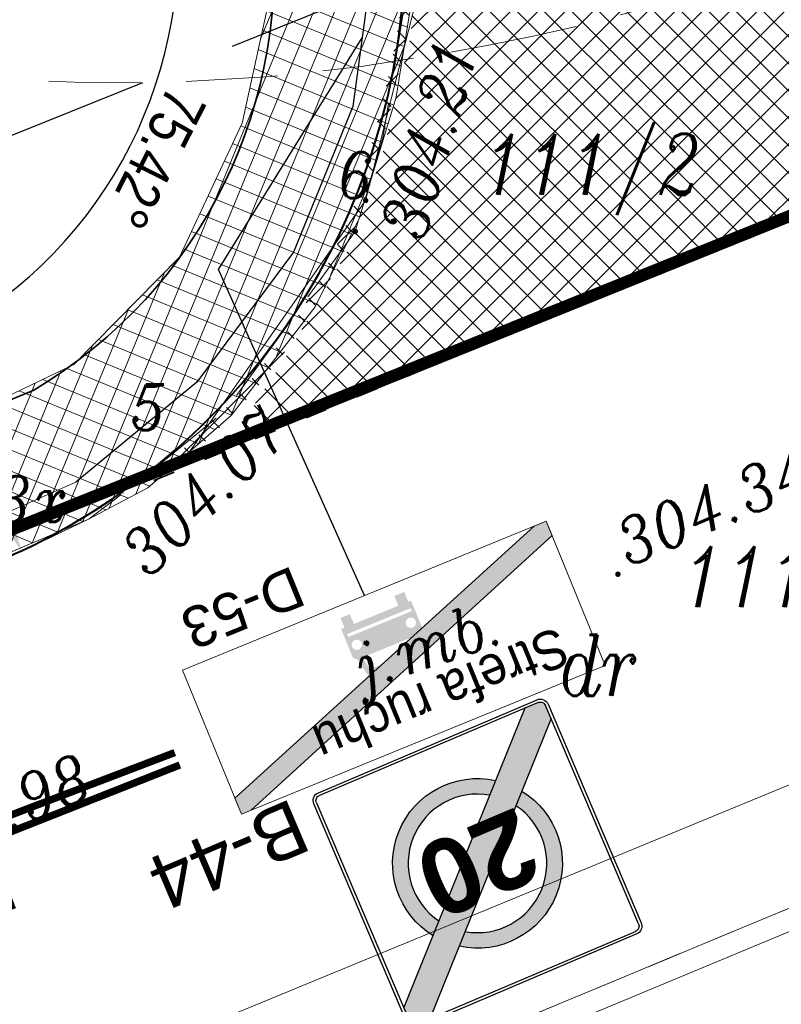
# Model space of a CAD drawing. Extents: x 779 to 3668, y -1329 to 9570.
# Tile 20 of 106: x 2268 to 2281, y -743 to -727. Entities that reach past the tile are written whole.
import ezdxf

# ---------------------------------------------------------------- set-up
doc = ezdxf.new("R2010")
doc.units = 0
for name, pattern in [('0.5_0.5', [1, 0.5, -0.5]), ('1.5_0.5', [2, 1.5, -0.5]), ('ACAD_ISO03W100', [30, 12, -18]), ('CENTER2', [1.125, 0.75, -0.125, 0.125, -0.125]), ('CIĄGłA', [0]), ('DASH', [0.75, 0.5, -0.25]), ('HIDDEN2', [4.762499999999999, 3.175, -1.5875])]:
    doc.linetypes.add(name, pattern=pattern)
for name, color, linetype, lineweight in [('203-punkt graniczny', 7, 'Continuous', 0), ('203-punkt graniczny-Atr103', 7, 'Continuous', 0), ('210-oznaczenie konturu użytku gruntowego', 7, 'Continuous', 0), ('211-numer działki ewidencyjnej', 7, 'Continuous', 0), ('218-kontur użytku gruntowego', 7, 'Continuous', 0), ('219-działka ewidencyjna', 7, 'Continuous', 0), ('_a_obiekty', 250, 'Continuous', 30), ('AGP1_granica_opracow', 7, 'Continuous', 15), ('AGP1_KRAWEZNIKI', 7, 'Continuous', 40), ('brama (linia)', 7, 'Continuous', 0), ('jezdnia (powierzchnia)', 7, 'Continuous', 0), ('jezdnia (powierzchnia)-Atr17', 7, 'Continuous', 0), ('odwodnienie liniowe (linia)-SK', 7, 'Continuous', 0), ('ogrodzenie trwałe (linia)', 7, 'Continuous', 0), ('punkt wysokościowy sztuczny', 7, 'Continuous', 0), ('punkt wysokościowy sztuczny-Atr2', 7, 'Continuous', 0), ('RTPW02', 7, 'Continuous', 0), ('zz-krawObn', 1, 'ACAD_ISO03W100', 35), ('zz-legenda', 7, 'Continuous', 13), ('zz-obrzeża', 44, 'Continuous', 35), ('zz-wymiry', 7, 'Continuous', 18), ('zz-wypełnienie-chodniki', 142, 'Continuous', 5), ('zz-wypełnienie-drogi', 52, 'Continuous', 5)]:
    doc.layers.add(name, color=color, linetype=linetype, lineweight=lineweight)
doc.layers.add('Y-ZNAKI', color=7, linetype='Continuous')
doc.styles.add('ARIAL', font='ARIALN.TTF')
doc.styles.get("Standard").update_dxf_attribs({"font": 'arial.ttf'})
doc.styles.add('Style-ITALIC_1250', font='ITALIC_1250.shx')
doc.styles.add('Style-SWISSNRW_1250_pl', font='SWISSNRW_1250_pl.shx')
doc.linetypes.add('902-500', pattern='A,3.75,[24,dgnlstyle-geo-mz.shx,S=0.002785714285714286,R=0,X=0,Y=0],3.75', length=7.5)
doc.dimstyles.new('z1do1', dxfattribs={"dimtxt": 0.7, "dimasz": 0.4, "dimexe": 0.5, "dimexo": 0.5, "dimgap": 0.1, "dimtad": 1, "dimrnd": 0.05, "dimzin": 0, "dimdsep": 46, "dimtxsty": 'ARIAL', "dimcen": 0.09, "dimazin": 0, "dimtfac": 1, "dimtofl": 0, "dimtmove": 0, "dimatfit": 3, "dimfxl": 1, "dimtolj": 1, "dimtzin": 0, "dimarcsym": 0})

# ---------------------------------------------------------------- blocks, each defined once
blk = doc.blocks.new('203')
at = {"linetype": 'Continuous', "lineweight": -2, "ltscale": 10}
h = blk.add_hatch(color=0, dxfattribs=at)
edge = h.paths.add_edge_path()
edge.add_arc((0, 0), 0.45, 0, 360)
blk = doc.blocks.new('PW02')
at = {"linetype": 'Continuous', "lineweight": 13, "ltscale": 10}
h = blk.add_hatch(color=0, dxfattribs=at)
edge = h.paths.add_edge_path()
edge.add_arc((0, 0), 0.45, 0, 360)
blk = doc.blocks.new('RTPW02')
at = {"layer": 'RTPW02', "linetype": 'Continuous', "lineweight": 13}
h = blk.add_hatch(color=7, dxfattribs=at)
edge = h.paths.add_edge_path()
edge.add_arc((0, 0), 0.045, 0, 360)
blk = doc.blocks.new('PZT MDCP podkład')
at = {"layer": '218-kontur użytku gruntowego', "color": 8, "linetype": '0.5_0.5', "lineweight": 13, "flags": 128}
for points in [[(2133.026406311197, 21.65646074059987), (2148.506406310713, 27.90646074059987)], [(2148.506406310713, 27.90646074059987), (2133.026406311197, 21.65646074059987)], [(2129.636406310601, 20.29646074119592), (2133.026406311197, 21.65646074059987)], [(2133.026406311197, 21.65646074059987), (2129.636406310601, 20.29646074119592)]]:
    blk.add_lwpolyline(points, dxfattribs=at)
at = {"layer": '219-działka ewidencyjna', "color": 8, "linetype": 'Continuous', "lineweight": 13, "flags": 128}
for points in [[(2136.016406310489, 25.92646074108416), (2136.956406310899, 29.64646074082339)], [(2133.026406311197, 21.65646074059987), (2148.506406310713, 27.90646074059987)], [(2133.026406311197, 21.65646074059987), (2136.016406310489, 25.92646074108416)], [(2129.636406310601, 20.29646074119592), (2133.026406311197, 21.65646074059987)], [(2148.85640631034, 18.77646074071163), (2127.576406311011, 9.996460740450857)]]:
    blk.add_lwpolyline(points, dxfattribs=at)
at = {"layer": 'brama (linia)', "color": 8, "linetype": 'Continuous', "lineweight": 13, "flags": 128}
blk.add_lwpolyline([(2126.23640631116, 19.08646074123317), (2131.266406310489, 21.3064607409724)], dxfattribs=at)
at = {"layer": 'jezdnia (powierzchnia)', "color": 8, "linetype": '1.5_0.5', "lineweight": 13, "flags": 128}
blk.add_lwpolyline([(2222.326157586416, 18.11695764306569), (2221.202736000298, 22.08333797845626), (2205.386406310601, 20.09646074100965), (2204.446406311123, 20.59646074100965), (2203.096406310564, 26.22646074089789), (2196.866406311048, 25.28646074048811), (2195.626406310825, 20.02646074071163), (2193.79640631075, 18.82646074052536), (2188.866406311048, 17.98646074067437), (2181.466406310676, 17.5564607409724), (2178.60640631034, 17.87646074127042), (2176.756406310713, 18.4564607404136), (2173.726406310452, 19.86646074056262), (2171.816406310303, 21.16646074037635), (2167.276406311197, 24.5564607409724), (2161.216406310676, 26.82646074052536), (2157.676406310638, 27.8064607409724), (2155.096406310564, 28.10646074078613), (2148.54640631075, 27.61646074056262), (2147.48640631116, 27.65646074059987), (2146.556406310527, 27.97646074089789), (2145.85640631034, 28.60646074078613), (2144.73640631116, 30.36646074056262), (2142.996406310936, 34.69646074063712), (2142.366406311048, 36.39646074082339), (2134.766406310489, 38.98646074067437), (2135.116406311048, 38.06646074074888), (2135.536406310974, 36.91646074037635), (2136.706406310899, 31.2064607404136), (2136.73640631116, 29.67646074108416), (2136.306406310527, 26.97646074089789), (2135.846406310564, 25.41646074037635), (2133.726406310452, 22.48646074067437), (2132.306406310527, 21.32646074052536), (2131.48640631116, 20.7064607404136), (2127.04640631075, 18.56646074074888), (2125.056406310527, 17.66646074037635), (2127.506406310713, 10.91646074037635), (2129.216406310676, 11.49646074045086), (2130.676406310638, 11.48646074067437), (2132.096406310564, 11.14646074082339), (2133.716406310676, 10.47646074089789), (2146.306406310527, 15.7064607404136), (2146.29640631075, 16.14646074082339), (2146.506406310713, 16.78646074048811), (2146.996406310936, 17.56646074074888), (2147.256406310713, 17.8064607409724), (2147.826406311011, 18.18646074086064), (2148.396406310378, 18.40646074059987), (2149.006406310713, 18.51646074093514), (2149.656406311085, 18.53646074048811), (2150.306406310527, 18.40646074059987), (2150.866406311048, 18.18646074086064), (2152.256406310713, 17.27646074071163), (2152.966406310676, 16.61646074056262), (2160.196406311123, 19.5564607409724), (2160.416406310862, 20.02646074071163), (2161.966406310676, 20.22646074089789), (2164.176406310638, 19.73646074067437), (2166.85640631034, 18.8064607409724), (2176.416406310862, 14.62646074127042), (2183.04640631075, 13.98646074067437), (2201.016406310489, 15.82646074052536), (2205.616406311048, 16.27646074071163), (2221.196406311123, 17.98646074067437), (2222.326157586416, 18.11695764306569)], close=True, dxfattribs=at)
blk.add_lwpolyline([(2160.07383851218, -6.921200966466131), (2160.07383851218, -6.921200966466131), (2158.406406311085, -1.96353925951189), (2159.196406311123, -1.703539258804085), (2159.73640631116, -1.533539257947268), (2154.006406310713, 12.41646074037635), (2148.626406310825, 10.56646074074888), (2148.186406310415, 10.6364607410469), (2147.866406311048, 11.01646074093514), (2147.636406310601, 11.96646074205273), (2147.506406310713, 11.96646074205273), (2146.376406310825, 15.35646074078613), (2146.306406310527, 15.7064607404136), (2133.716406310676, 10.47646074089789), (2135.476406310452, 8.976460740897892), (2136.286406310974, 7.946460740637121), (2136.10640631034, 7.926460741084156), (2142.895680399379, -11.6152901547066), (2142.895680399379, -11.6152901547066)], dxfattribs=at)
at = {"layer": 'odwodnienie liniowe (linia)-SK', "color": 8, "linetype": 'Continuous', "lineweight": 13}
blk.add_line((2146.376406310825, 15.35646074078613), (2134.006406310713, 10.2064607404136), dxfattribs=at)
at = {"layer": 'ogrodzenie trwałe (linia)', "color": 8, "linetype": '902-500', "lineweight": 30, "flags": 128}
blk.add_lwpolyline([(2134.936406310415, 37.2064607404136), (2135.876406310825, 32.65646074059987), (2136.156406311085, 30.0564607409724), (2135.806406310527, 27.46646074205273), (2134.836406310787, 25.07646074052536), (2133.246406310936, 22.94646074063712), (2131.266406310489, 21.3064607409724)], dxfattribs=at)
at = {"layer": '203-punkt graniczny', "color": 8, "linetype": 'Continuous', "lineweight": 13, "xscale": 0.1, "yscale": 0.1, "zscale": 0.1}
for p in [(2136.016406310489, 25.92646074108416), (2133.026406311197, 21.65646074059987)]:
    blk.add_blockref('203', p, dxfattribs=at)
at = {"layer": 'punkt wysokościowy sztuczny', "color": 8, "linetype": 'Continuous', "lineweight": 13, "xscale": 0.1, "yscale": 0.1, "zscale": 0.1}
for p in [(2135.846406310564, 25.41646074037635), (2132.306406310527, 21.32646074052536)]:
    blk.add_blockref('PW02', p, dxfattribs=at)
at = {"layer": 'RTPW02', "color": 8, "linetype": 'Continuous', "lineweight": 13}
blk.add_blockref('RTPW02', (2140.15240631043, 19.795460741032), dxfattribs=at)
at = {"layer": '203-punkt graniczny-Atr103', "color": 8, "lineweight": 13, "char_height": 0.75, "attachment_point": 7, "line_spacing_factor": 0.6}
for s, insert in [('\\FITALIC_1250;\\H1x;\\W0.9;6', (2135.560698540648, 25.96553978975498)), ('\\FITALIC_1250;\\H1x;\\W0.9;5', (2132.160561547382, 22.15797519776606)), ('\\FITALIC_1250;\\H1x;\\W0.9;P3x', (2129.277536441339, 20.65312224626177))]:
    blk.add_mtext(s, dxfattribs=dict(at, insert=insert))
at = {"layer": '210-oznaczenie konturu użytku gruntowego', "color": 8, "linetype": 'Continuous', "lineweight": 13, "insert": (2139.176406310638, 17.80312740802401), "char_height": 1, "attachment_point": 7, "line_spacing_factor": 0.6}
blk.add_mtext('\\FITALIC_1250;\\H1x;\\W0.79;dr', dxfattribs=at)
at = {"layer": '211-numer działki ewidencyjnej', "color": 8, "linetype": 'Continuous', "lineweight": 13, "char_height": 1, "attachment_point": 1, "line_spacing_factor": 0.6}
for s, insert in [('\\FITALIC_1250;\\H1x;\\W0.79;111/2', (2137.936745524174, 27.01705168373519)), ('\\FITALIC_1250;\\H1x;\\W0.79;111/9', (2141.206406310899, 20.25646074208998))]:
    blk.add_mtext(s, dxfattribs=dict(at, insert=insert))
at = {"layer": 'jezdnia (powierzchnia)-Atr17', "color": 8, "lineweight": 13, "insert": (2136.067212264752, 17.65988010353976), "char_height": 0.75, "attachment_point": 7, "rotation": 18.857999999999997, "line_spacing_factor": 0.6}
blk.add_mtext('\\FITALIC_1250;\\H1x;\\W0.9;j.mb.', dxfattribs=at)
at = {"layer": 'punkt wysokościowy sztuczny-Atr2', "color": 8, "lineweight": 13, "attachment_point": 1, "line_spacing_factor": 0.6}
for s, insert, char_height, rotation in [('\\FITALIC_1250;\\H1x;\\W0.9;304.21', (2136.245652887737, 25.43651414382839), 0.7499999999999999, 74.10000000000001), ('\\FITALIC_1250;\\H1x;\\W0.9;304.07', (2131.930082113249, 20.24150934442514), 0.75, 44.99999999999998)]:
    blk.add_mtext(s, dxfattribs=dict(at, insert=insert, char_height=char_height, rotation=rotation))
at = {"layer": 'RTPW02', "color": 8, "linetype": 'Continuous', "lineweight": 13, "style": 'Style-ITALIC_1250', "width": 0.9}
for s, p in [('304.34', (2140.319037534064, 19.91311219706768)), ('303.98', (2128.509891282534, 14.87716469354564))]:
    blk.add_text(s, height=0.7500000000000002, rotation=23.01488999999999, dxfattribs=at).set_placement(p)
blk = doc.blocks.new('*D1554')
at = {"layer": 'Defpoints', "color": 0, "transparency": 16777216}
for p in [(2263.716395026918, -726.0830924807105), (2268.428117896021, -736.022894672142)]:
    blk.add_point(p, dxfattribs=at)
at = {"layer": 'zz-legenda', "color": 0, "lineweight": -2, "transparency": 16777216}
blk.add_line((2266.993213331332, -732.9958347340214), (2268.256782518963, -735.6614473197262), dxfattribs=at)
at = {"layer": 'zz-legenda', "color": 0, "transparency": 16777216}
blk.add_solid([(2268.317023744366, -735.6328914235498), (2268.19654129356, -735.6900032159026), (2268.428117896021, -736.022894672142)], dxfattribs=at)
at = {"layer": 'zz-legenda', "color": 0, "transparency": 16777216, "insert": (2267.713945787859, -733.4623691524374), "char_height": 0.7, "attachment_point": 5, "rotation": 295.36215967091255, "style": 'ARIAL'}
blk.add_mtext('\\A1;R11', dxfattribs=at)
blk = doc.blocks.new('d53')
at = {"layer": 'Y-ZNAKI', "linetype": 'Continuous', "lineweight": 13, "extrusion": (0, 0, -1)}
h = blk.add_hatch(color=1, dxfattribs=at)
h.dxf.hatch_style = 2
h.paths.add_polyline_path([(4.297073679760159, 0.3394348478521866), (-4.068055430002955, 3.405668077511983), (-4.297624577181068, 3.405639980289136), (-4.297584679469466, 3.025122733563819), (4.007879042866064, 0.000250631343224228), (4.297268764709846, -0.002008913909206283)])
at = {"layer": 'Y-ZNAKI'}
h = blk.add_hatch(color=256, dxfattribs=at)
h.dxf.hatch_style = 1
h.paths.add_polyline_path([(0.7470221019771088, 1.165110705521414), (0.6686140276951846, 1.236983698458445), (0.5780034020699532, 1.685402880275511), (-0.7426303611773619, 1.683487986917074), (-0.8349336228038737, 1.23436796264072), (-0.9031610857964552, 1.154980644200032), (-0.9040736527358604, 0.4858832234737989), (-0.8347140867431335, 0.4858179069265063), (-0.8359837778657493, 0.2555533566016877), (-0.602740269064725, 0.25446061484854), (-0.603782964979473, 0.4833920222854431), (0.4465266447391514, 0.486588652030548), (0.4465900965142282, 0.2540117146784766), (0.6665846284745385, 0.2545235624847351), (0.6660315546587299, 0.4852777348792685), (0.745661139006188, 0.4834308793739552)])
h.paths.add_polyline_path([(-0.7046617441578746, 1.235529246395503), (-0.6543302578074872, 1.535672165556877), (0.4971282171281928, 1.537104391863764), (0.5467894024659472, 1.234530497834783)], flags=16)
h.paths.add_polyline_path([(0.6668528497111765, 0.7029598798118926), (0.6684333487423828, 0.6360896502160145), (-0.8328019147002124, 0.6348070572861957), (-0.833403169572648, 0.7053228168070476)], flags=16)
h.paths.add_polyline_path([(0.6714318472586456, 0.9314448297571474, -1), (0.4450141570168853, 0.9314448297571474, -1)], flags=16)
h.paths.add_polyline_path([(-0.6026573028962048, 0.9323456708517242, -1), (-0.8290749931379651, 0.9323456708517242, -1)], flags=16)
at = {"layer": 'Y-ZNAKI', "color": 1, "linetype": 'Continuous', "lineweight": 13, "flags": 128}
blk.add_lwpolyline([(-4.297073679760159, 0.3394348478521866), (4.068055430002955, 3.405668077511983), (4.297624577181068, 3.405639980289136), (4.297584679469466, 3.025122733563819), (-4.007879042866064, 0.000250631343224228), (-4.297268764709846, -0.002008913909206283)], close=True, dxfattribs=at)
at = {"layer": 'Y-ZNAKI', "linetype": 'Continuous', "lineweight": 13}
blk.add_3dface([(4.297267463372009, -0.000268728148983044), (-4.297267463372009, 0.000268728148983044), (-4.295321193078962, 3.406691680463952), (4.297624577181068, 3.405639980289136)], dxfattribs=at)
at = {"layer": 'Y-ZNAKI', "linetype": 'Continuous', "lineweight": 13, "style": 'Style-SWISSNRW_1250_pl', "width": 0.9}
blk.add_text('Strefa ruchu ', height=0.8574516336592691, rotation=0.06898730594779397, dxfattribs=at).set_placement((-3.662596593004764, 2.21700826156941))
blk = doc.blocks.new('A$C33F30E23')
at = {"layer": 'Y-ZNAKI'}
h = blk.add_hatch(color=251, dxfattribs=at)
h.dxf.hatch_style = 1
h.paths.add_polyline_path([(1.417826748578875, 3.616935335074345, 0.0001687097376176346), (1.417146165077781, 3.617891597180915, -0.0001687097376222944), (1.417826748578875, 3.616935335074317), (2.548076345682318, 4.746665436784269), (2.547860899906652, 5.044038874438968, 0.4134207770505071), (2.435116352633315, 5.156761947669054), (2.141590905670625, 5.156946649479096), (-2.548050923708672, 0.4757300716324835), (-2.547860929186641, 0.1737846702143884, 0.4134765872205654), (-2.435116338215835, 0.06104008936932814), (-2.139889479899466, 0.06085433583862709)])
h = blk.add_hatch(color=251, dxfattribs=at)
h.dxf.hatch_style = 1
h.paths.add_polyline_path([(-1.41855407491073, 1.603197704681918), (-1.189134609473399, 1.832205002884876, -0.8125660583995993), (0.7792976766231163, 3.797100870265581), (1.008717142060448, 4.026108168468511, 0.8447354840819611)])
h = blk.add_hatch(color=251, dxfattribs=at)
h.dxf.hatch_style = 1
h.paths.add_polyline_path([(-0.7790024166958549, 1.421115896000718), (-1.008222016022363, 1.192001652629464, 0.8455707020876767), (1.417826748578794, 3.616935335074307), (1.188607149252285, 3.387821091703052, -0.8135639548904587)])
at = {"layer": 'Y-ZNAKI', "color": 251, "linetype": 'Continuous', "lineweight": -3, "extrusion": (-1.210346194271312e-25, -2.421565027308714e-25, -1)}
for p, q in [((-2.554177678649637, 0.4696143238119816), (2.143872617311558, 5.159224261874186)), ((2.547758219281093, 4.746347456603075), (-2.143406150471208, 0.05733928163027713))]:
    blk.add_line(p, q, dxfattribs=at)
at = {"layer": 'Y-ZNAKI', "linetype": 'Continuous', "lineweight": -3, "extrusion": (-1.210346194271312e-25, -2.421565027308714e-25, -1)}
for p, q in [((-2.434974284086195, 5.217802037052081), (2.434974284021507, 5.217802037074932)), ((2.434974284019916, 5.156762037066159), (-2.434959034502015, 5.159826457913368)), ((-2.608901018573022, 0.1739267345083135), (-2.608901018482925, 5.043875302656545)), ((-2.550925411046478, 5.043957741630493), (-2.547861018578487, 0.1739267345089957)), ((2.551389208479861, 0.1740188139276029), (2.547861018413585, 5.043875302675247)), ((2.608901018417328, 5.04387530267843), (2.608901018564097, 0.1739267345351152)), ((-2.434974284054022, 0.06103999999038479), (2.435454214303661, 0.05797557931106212)), ((2.434974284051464, 1.850253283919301e-11), (-2.434974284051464, -1.850253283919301e-11))]:
    blk.add_line(p, q, dxfattribs=at)
at = {"layer": 'Y-ZNAKI', "linetype": 'Continuous', "lineweight": -3, "extrusion": (-1.207028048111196e-25, 2.839822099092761e-26, -1)}
for centre, radius, start, end in [((2.434974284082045, 5.043875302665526), 0.1739267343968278, 359.9999999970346, 89.99999999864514), ((2.434974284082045, 5.043875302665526), 0.1159511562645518, 0.04073616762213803, 90.00753538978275), ((-2.434974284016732, 5.043875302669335), 0.1739267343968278, 90.00000000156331, 179.9999999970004), ((-2.434974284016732, 5.043875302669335), 0.1128867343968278, 90.00000000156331, 179.9999999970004), ((2.434974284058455, 0.173926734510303), 0.173926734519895, 269.9999999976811, 359.9999999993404), ((2.434974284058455, 0.173926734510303), 0.112886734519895, 269.9999999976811, 359.9999999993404), ((-2.434974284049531, 0.1739267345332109), 0.173926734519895, 179.999999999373, 269.9999999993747), ((-2.435438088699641, 0.1739267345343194), 0.1159511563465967, 179.9545001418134, 269.9920317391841)]:
    blk.add_arc(centre, radius, start, end, dxfattribs=at)
at = {"layer": 'Y-ZNAKI', "color": 251, "linetype": 'Continuous', "lineweight": -3, "extrusion": (-1.207028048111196e-25, 2.839822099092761e-26, -1)}
for start, end in [(324.5544201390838, 125.3445534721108), (144.5407414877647, 305.3747109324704)]:
    blk.add_arc((-0.0004638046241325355, 2.608901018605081), 1.73926734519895, start, end, dxfattribs=at)
at = {"layer": 'Y-ZNAKI', "color": 251}
for start, end in [(56.73413537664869, 213.243829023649), (236.7371362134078, 33.22136186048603)]:
    blk.add_arc((0.0004638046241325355, 2.608901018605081), 1.420704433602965, start, end, dxfattribs=at)
at = {"layer": 'Y-ZNAKI', "insert": (0.0004638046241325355, 2.608901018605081), "char_height": 1.54, "width": 8.018145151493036, "attachment_point": 5}
blk.add_mtext('{\\fArial Unicode MS|b1|i0|c238|p34;20}', dxfattribs=at)
blk = doc.blocks.new('*D1575')
at = {"layer": 'Defpoints', "color": 0, "transparency": 16777216}
for p in [(2274.522240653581, -724.0254967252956), (2263.716395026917, -726.083092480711), (2269.336624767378, -730.7157647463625), (2268.428117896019, -736.0228946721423)]:
    blk.add_point(p, dxfattribs=at)
at = {"layer": 'zz-wymiry', "color": 0, "lineweight": -2, "transparency": 16777216}
for p, q in [((2274.031065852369, -724.1190238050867), (2270.380113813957, -724.8142200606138)), ((2268.213948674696, -735.5710854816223), (2266.622007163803, -732.2127420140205))]:
    blk.add_line(p, q, dxfattribs=at)
blk.add_arc((2263.716395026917, -726.0830924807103), 7.283449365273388, 298.5091840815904, 7.633893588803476, dxfattribs=at)
at = {"layer": 'zz-wymiry', "color": 0, "transparency": 16777216}
for points in [[(2270.869484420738, -725.1262064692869), (2271.001099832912, -725.1048719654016), (2270.871288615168, -724.7206929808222)], [(2267.222981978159, -732.5427896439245), (2267.162583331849, -732.4239208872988), (2266.836176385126, -732.66455120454)]]:
    blk.add_solid(points, dxfattribs=at)
at = {"layer": 'zz-wymiry', "color": 0, "transparency": 16777216, "insert": (2270.617925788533, -729.5887506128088), "char_height": 0.7, "attachment_point": 5, "rotation": 243.07153883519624, "style": 'ARIAL'}
blk.add_mtext('\\A1;75.42°', dxfattribs=at)

msp = doc.modelspace()

# ---------------------------------------------------------------- hatches: boundary and pattern name
at = {"layer": 'zz-wypełnienie-chodniki'}
h = msp.add_hatch(dxfattribs=at)
h.set_pattern_fill('ANSI37', color=256, scale=0.1, style=0)
h.set_pattern_definition([(45, (72.09601380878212, -387.0552870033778), (-0.2245064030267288, 0.2245064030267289), []), (135, (72.09601380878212, -387.0552870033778), (-0.2245064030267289, -0.2245064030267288), [])])
edge = h.paths.add_edge_path()
edge.add_arc((2285.894166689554, -725.9263916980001), 2.632842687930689, 240.83171109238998, 270.2906532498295, ccw=False)
edge.add_arc((2286.40372488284, -725.3676798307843), 3.37347240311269, 200.4116660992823, 237.8982900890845, ccw=False)
edge.add_arc((2440.640122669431, -674.7408462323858), 165.7037624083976, 197.7806309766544, 198.2175828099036, ccw=False)
edge.add_arc((2286.658179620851, -724.1136160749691), 4.000000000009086, 112.30075385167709, 197.8898825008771, ccw=False)
edge.add_line((2285.140306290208, -720.4127971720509), (2289.001173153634, -719.1048640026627))
edge.add_arc((2283.136789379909, -702.866630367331), 17.26473946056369, 289.8570159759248, 321.7647974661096)
edge.add_arc((2284.721466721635, -704.140377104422), 15.23171446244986, 321.8391110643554, 367.1869803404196)
edge.add_line((2299.83350797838, -702.2347710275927), (2295.184004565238, -678.4402083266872))
edge.add_line((2295.184004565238, -678.4402083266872), (2293.333900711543, -672.378345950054))
edge.add_line((2293.333900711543, -672.378345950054), (2289.746188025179, -662.3480437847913))
edge.add_line((2289.746188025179, -662.3480437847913), (2282.619568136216, -644.272506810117))
edge.add_line((2282.619568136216, -644.272506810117), (2278.67125433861, -634.2582373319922))
edge.add_line((2278.67125433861, -634.2582373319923), (2278.337775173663, -633.4124205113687))
edge.add_arc((2273.685580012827, -635.247590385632), 5.001076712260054, 21.52794352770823, 100.541275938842)
edge.add_line((2272.770663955, -630.3309149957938), (2272.6376260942, -630.3556956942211))
edge.add_line((2272.6376260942, -630.3556956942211), (2250.642922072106, -634.4526055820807))
edge.add_line((2250.642922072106, -634.4526055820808), (2259.908651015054, -684.1968883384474))
edge.add_line((2259.908651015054, -684.1968883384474), (2263.611693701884, -683.5071299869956))
edge.add_arc((2263.74386669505, -684.7029512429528), 1.203103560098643, -19.96193769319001, 96.30724697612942, ccw=False)
edge.add_arc((2264.404955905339, -684.9423604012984), 0.4999999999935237, 317.2270974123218, 339.9615464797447, ccw=False)
edge.add_arc((2269.722396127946, -689.8616948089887), 6.743964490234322, 137.2270973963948, 184.4631622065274)
edge.add_line((2262.998882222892, -690.3864974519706), (2263.357311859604, -692.7023700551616))
edge.add_line((2263.357311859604, -692.7023700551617), (2264.414964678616, -698.4130382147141))
edge.add_line((2264.414964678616, -698.4130382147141), (2265.258140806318, -702.9571059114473))
edge.add_line((2265.258140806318, -702.9571059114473), (2267.41391469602, -712.8922002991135))
edge.add_arc((2282.496807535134, -708.9647691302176), 15.58583882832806, 194.5951329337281, 204.2785181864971)
edge.add_arc((2275.693867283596, -711.9014065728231), 8.177987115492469, 205.1211640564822, 225.4637220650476)
edge.add_line((2269.958148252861, -717.7307290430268), (2272.389404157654, -720.147104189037))
edge.add_arc((2266.683808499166, -725.3205960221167), 7.70187247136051, 27.114490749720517, 42.19985456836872, ccw=False)
edge.add_line((2273.539226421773, -721.8103133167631), (2274.630799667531, -724.3600385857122))
edge.add_arc((2268.390946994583, -726.1894845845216), 6.502509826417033, -2.9609049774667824, 16.340470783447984, ccw=False)
edge.add_arc((2256.754879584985, -724.4090106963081), 18.25300297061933, 344.7003824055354, 353.34182273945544, ccw=False)
edge.add_line((2274.360981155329, -729.2253687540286), (2274.070981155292, -730.2753687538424))
edge.add_arc((2264.508767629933, -726.7614300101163), 10.18742818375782, 310.1754082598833, 339.82254230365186, ccw=False)
edge.add_line((2271.080981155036, -734.5453687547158), (2270.60275513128, -734.7372234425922))
edge.add_arc((2264.508767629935, -726.7614300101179), 10.03742818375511, 307.3820107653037, 339.7887873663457)
edge.add_arc((2244.773227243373, -721.5874141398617), 30.40870538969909, 343.4897296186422, 347.8328201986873)
edge.add_arc((2256.749624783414, -724.4081912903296), 18.10831725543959, 348.5707290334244, 353.3645147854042)
edge.add_arc((2268.307619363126, -726.1983801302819), 6.436124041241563, 357.3081371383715, 376.048817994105)
edge.add_line((2274.4929050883, -724.4190731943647), (2273.403371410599, -721.8741120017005))
edge.add_arc((2270.676646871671, -722.5597468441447), 2.811604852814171, 14.11440779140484, 55.20945348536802)
edge.add_line((2272.280886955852, -720.2507350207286), (2269.852674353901, -717.8373845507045))
edge.add_arc((2275.6938672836, -711.9014065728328), 8.327987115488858, 205.1135589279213, 225.461118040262, ccw=False)
edge.add_arc((2282.496807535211, -708.9647691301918), 15.73583882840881, 194.5838918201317, 204.2825258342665, ccw=False)
edge.add_line((2267.267977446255, -712.9270106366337), (2265.111071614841, -702.9866995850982))
edge.add_line((2265.111071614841, -702.9866995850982), (2264.235368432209, -698.2944430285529))
edge.add_line((2264.235368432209, -698.2944430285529), (2261.564675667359, -698.7916873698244))
edge.add_line((2261.564675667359, -698.7916873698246), (2260.53029652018, -693.389664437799))
edge.add_line((2260.53029652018, -693.3896644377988), (2263.238489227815, -692.8852670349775))
edge.add_line((2263.238489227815, -692.8852670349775), (2262.849783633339, -690.403860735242))
edge.add_arc((2269.722396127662, -689.8616948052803), 6.893964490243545, 137.4766232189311, 184.5106019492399, ccw=False)
edge.add_arc((2264.273032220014, -684.8641810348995), 0.5000000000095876, 317.4766233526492, 342.9050172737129)
edge.add_arc((2263.747331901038, -684.7025048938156), 1.049999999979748, 342.9050174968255, 381.5320247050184)
edge.add_line((2264.724055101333, -684.3171326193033), (2257.978069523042, -685.5736938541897))
edge.add_line((2257.978069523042, -685.5736938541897), (2255.821077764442, -673.9929709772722))
edge.add_line((2255.821077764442, -673.9929709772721), (2256.951558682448, -673.7824000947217))
edge.add_line((2256.951558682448, -673.7824000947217), (2249.632353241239, -634.4884342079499))
edge.add_line((2249.632353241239, -634.48843420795), (2250.615443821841, -634.3053160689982))
edge.add_line((2250.615443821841, -634.3053160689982), (2272.62511313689, -630.2054459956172))
edge.add_line((2272.62511313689, -630.2054459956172), (2272.744991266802, -630.1828700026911))
edge.add_arc((2273.685830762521, -635.2467425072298), 5.150532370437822, 21.519896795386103, 100.52522516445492, ccw=False)
edge.add_line((2278.477320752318, -633.3574020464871), (2278.80631718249, -634.1918491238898))
edge.add_line((2278.80631718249, -634.1918491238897), (2282.766388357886, -644.2359393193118))
edge.add_line((2282.766388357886, -644.2359393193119), (2286.521782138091, -653.7609144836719))
edge.add_line((2286.521782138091, -653.7609144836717), (2287.135788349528, -653.5188310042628))
edge.add_line((2287.135788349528, -653.5188310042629), (2287.744734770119, -655.0630645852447))
edge.add_line((2287.744734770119, -655.0630645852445), (2287.130644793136, -655.3051810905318))
edge.add_line((2287.130644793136, -655.305181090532), (2289.885733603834, -662.2930253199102))
edge.add_line((2289.885733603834, -662.29302531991), (2293.477368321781, -672.3345635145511))
edge.add_line((2293.477368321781, -672.3345635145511), (2295.331221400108, -678.4114473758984))
edge.add_line((2295.331221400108, -678.4114473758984), (2299.982329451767, -702.2160048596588))
edge.add_arc((2284.72146672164, -704.1403771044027), 15.38171446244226, -38.161251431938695, 7.186980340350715, ccw=False)
edge.add_arc((2283.136789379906, -702.8666303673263), 17.41473946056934, 289.8520854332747, 321.76511738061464, ccw=False)
edge.add_line((2289.050714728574, -719.2464544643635), (2285.18843461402, -720.5548663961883))
edge.add_arc((2286.624822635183, -724.0979322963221), 3.823156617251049, 112.0680378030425, 198.2671306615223)
edge.add_line((2282.99433226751, -725.2962920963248), (2283.382651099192, -726.491907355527))
edge.add_arc((2285.844121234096, -725.6769277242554), 2.592880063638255, 198.3194318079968, 219.5311920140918)
edge.add_arc((2285.894167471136, -725.9263958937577), 2.48284268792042, 214.3488660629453, 282.14863913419)
edge.add_line((2286.41667809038, -728.3536351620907), (2285.9075226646, -728.5592005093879))
h = msp.add_hatch(dxfattribs=at)
h.set_pattern_fill('ANSI37', color=256, scale=0.1, style=0)
h.set_pattern_definition([(67.62786219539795, (2259.900981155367, -739.5153687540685), (-0.2936021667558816, 0.1208470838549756), []), (157.6278621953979, (2259.900981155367, -739.5153687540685), (-0.1208470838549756, -0.2936021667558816), [])])
h.paths.add_polyline_path([(2273.240919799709, -732.0222346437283), (2273.964470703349, -730.570056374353), (2274.571900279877, -728.5842569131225), (2274.91996414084, -726.3821468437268), (2274.490817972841, -723.6768800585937), (2272.504299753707, -725.4294185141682), (2272.526545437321, -726.8075227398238), (2272.046291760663, -729.0101180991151), (2271.021225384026, -731.2038495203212), (2269.285026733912, -732.9674832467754), (2267.008387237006, -734.0609736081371), (2257.79235631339, -737.9024962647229), (2258.560981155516, -740.1453687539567), (2269.514057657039, -735.5083453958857), (2270.500460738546, -734.9896291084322), (2271.868919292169, -733.8049987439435)])
at = {"layer": 'zz-wypełnienie-drogi'}
h = msp.add_hatch(dxfattribs=at)
h.set_pattern_fill('ANSI37', color=256, scale=0.1, style=0)
h.set_pattern_definition([(45, (535.0040934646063, -882.7035675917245), (-0.2245064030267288, 0.2245064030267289), []), (135, (535.0040934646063, -882.7035675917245), (-0.2245064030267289, -0.2245064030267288), [])])
h.paths.add_polyline_path([(2266.010258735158, -694.7869315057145), (2292.61740117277, -688.4342447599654), (2294.336748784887, -698.0867752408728), (2293.961295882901, -702.9702017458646), (2289.001173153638, -719.1048640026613), (2291.198329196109, -718.3031042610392), (2295.308553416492, -715.2187263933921), (2298.793561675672, -710.3511164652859), (2299.945371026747, -706.3380753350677), (2299.833507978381, -702.2347710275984), (2296.435369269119, -684.844543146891), (2288.133915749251, -681.5362758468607), (2287.827120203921, -682.9261767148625), (2287.058586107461, -683.5833317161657), (2275.83850312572, -685.4912835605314), (2274.734612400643, -685.2336754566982), (2262.860373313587, -689.1988303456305), (2267.755688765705, -714.4707695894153), (2270.490873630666, -718.1115959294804), (2272.712625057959, -720.337507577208), (2274.734663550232, -724.4118452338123), (2274.956147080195, -725.9940185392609), (2274.805310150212, -727.6118136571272), (2274.338481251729, -729.5566989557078), (2273.752647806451, -731.1439564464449), (2272.729182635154, -732.9005116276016), (2271.845168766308, -734.2368280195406), (2285.498553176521, -728.7239855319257), (2284.584994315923, -728.3139020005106), (2283.9920037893, -727.7264796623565), (2283.399575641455, -726.9024205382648), (2282.721233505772, -724.8210609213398), (2282.808492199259, -723.0273691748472), (2283.374473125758, -721.8294760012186), (2284.658263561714, -720.6494633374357), (2283.473900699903, -701.6946744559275), (2267.797874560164, -704.607399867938)])

# ---------------------------------------------------------------- linework, layer by layer
at = {"color": 3, "linetype": 'HIDDEN2', "lineweight": 30}
msp.add_lwpolyline([(2314.03385061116, -731.3887890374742), (2301.353334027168, -725.1672251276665), (2297.492683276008, -723.0183226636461, 0.09835274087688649), (2295.26758094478, -722.3010587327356), (2293.274800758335, -722.0693401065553), (2286.489955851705, -722.5769086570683), (2286.133776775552, -722.5634679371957, 0.1057541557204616), (2283.661219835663, -722.9955575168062), (2268.840823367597, -728.9792446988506), (2265.500333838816, -730.3193820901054), (2257.606758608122, -733.3442923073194), (2256.063907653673, -727.0568846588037), (2253.916127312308, -717.2496684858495), (2249.968458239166, -698.0184544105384)], format="xyb", dxfattribs=at)
at = {"layer": '_a_obiekty', "color": 251, "linetype": 'DASH', "lineweight": 5, "ltscale": 3, "true_color": 0x636466, "elevation": 2.493476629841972e-09}
msp.add_lwpolyline([(2239.981408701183, -701.085075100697), (2240.491545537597, -703.8299732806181, 0.414213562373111), (2275.468102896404, -727.8433119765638), (2276.058001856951, -727.7336797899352, 0.4142135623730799), (2300.071340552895, -692.7571224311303), (2299.561203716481, -690.0122242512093, 0.414213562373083), (2264.584646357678, -665.9988855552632), (2263.99474739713, -666.1085177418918, 0.4142135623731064)], format="xyb", close=True, dxfattribs=at)
at = {"layer": 'AGP1_granica_opracow', "color": 5, "linetype": 'CENTER2', "lineweight": 9, "ltscale": 5, "const_width": 0.2}
msp.add_lwpolyline([(2242.030981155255, -670.4153687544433), (2250.290981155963, -712.9853687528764), (2254.660981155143, -712.8953687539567), (2254.670981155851, -716.0853687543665), (2251.14098115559, -716.165368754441), (2251.830981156, -718.3053687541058), (2257.650981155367, -735.2953687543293), (2262.210981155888, -738.005368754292), (2267.690981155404, -735.9053687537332), (2271.080981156, -734.5453687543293), (2291.240981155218, -726.4053687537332), (2298.570981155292, -730.4853687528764), (2311.39098115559, -736.775368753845), (2305.700981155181, -713.0653687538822), (2300.270981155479, -690.9553687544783), (2294.590981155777, -673.185368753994)], dxfattribs=at)
at = {"layer": 'AGP1_KRAWEZNIKI'}
msp.add_line((2258.560981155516, -740.1453687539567), (2268.428117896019, -736.0228946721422), dxfattribs=at)
msp.add_arc((2263.716395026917, -726.0830924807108), 11, 295.3621596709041, 358.1327910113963, dxfattribs=at)
at = {"layer": 'Y-ZNAKI'}
msp.add_lwpolyline([(2274.050008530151, -736.7581286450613), (2271.659314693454, -731.4099739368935), (2274.013050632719, -727.6100437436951)], dxfattribs=at)
at = {"layer": 'Y-ZNAKI', "const_width": 0.12}
for points in [[(2260.421038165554, -743.3437977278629), (2270.941920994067, -739.3316618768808)], [(2260.556127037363, -743.6770739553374), (2271.025034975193, -739.5354683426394)]]:
    msp.add_lwpolyline(points, dxfattribs=at)
at = {"layer": 'zz-krawObn', "ltscale": 0.03}
msp.add_line((2285.907522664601, -728.5592005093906), (2270.091588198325, -735.0790561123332), dxfattribs=at)
at = {"layer": 'zz-obrzeża'}
msp.add_line((2257.79235631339, -737.9024962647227), (2268.62914594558, -733.3853919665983), dxfattribs=at)
msp.add_arc((2264.525224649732, -726.464743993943), 8.045964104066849, 300.667800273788, 7.393111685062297, dxfattribs=at)
at = {"layer": 'zz-wypełnienie-chodniki'}
msp.add_lwpolyline([(2257.79235631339, -737.9024962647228), (2267.008387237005, -734.0609736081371), (2269.285026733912, -732.9674832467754), (2271.021225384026, -731.2038495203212), (2272.046291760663, -729.010118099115), (2272.526545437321, -726.8075227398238), (2272.504299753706, -725.4294185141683), (2274.490817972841, -723.6768800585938), (2274.919964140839, -726.382146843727), (2274.571900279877, -728.5842569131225), (2273.964470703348, -730.570056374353), (2273.240919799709, -732.0222346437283), (2271.868919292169, -733.8049987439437), (2270.500460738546, -734.9896291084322), (2269.514057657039, -735.5083453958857), (2258.560981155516, -740.1453687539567)], close=True, dxfattribs=at)

# ---------------------------------------------------------------- block references
at = {"layer": '_a_obiekty', "color": 18, "linetype": 'CIĄGłA', "lineweight": 5, "true_color": 0x000000}
msp.add_blockref('PZT MDCP podkład', (138.054574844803, -756.2018294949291), dxfattribs=at)
at = {"layer": 'Y-ZNAKI'}
for name, p, xscale, yscale, zscale, rotation in [('d53', (2274.050008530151, -736.7581286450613), 0.7499999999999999, 0.7499999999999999, 0.7499999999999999, 202.2531430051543), ('A$C33F30E23', (2275.088109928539, -739.2278581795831), 0.7999999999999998, 0.7999999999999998, 0.7999999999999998, 203.0459100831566)]:
    msp.add_blockref(name, p, dxfattribs=dict(at, xscale=xscale, yscale=yscale, zscale=zscale, rotation=rotation))

# ---------------------------------------------------------------- texts
at = {"layer": 'Y-ZNAKI', "attachment_point": 1}
for s, insert, char_height, width, rotation in [('{\\fArial|b0|i0|c238|p34;D-53}', (2273.131903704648, -736.8865378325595), 0.675, 8.59086980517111, 202.25314300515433), ('{\\fArial|b0|i0|c238|p34;B-44}', (2273.221451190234, -740.9030112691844), 0.9, 9.163594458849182, 203.04591008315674), ('{\\fArial Narrow|b0|i0|c0|p34;P-4/11m}', (2264.443714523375, -742.4248214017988), 0.9, 11.45449307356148, 21.15398742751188)]:
    msp.add_mtext(s, dxfattribs=dict(at, insert=insert, char_height=char_height, width=width, rotation=rotation))

# ---------------------------------------------------------------- dimensions: what is measured, and where the dimension line sits
at = {"layer": 'zz-legenda'}
dim = msp.add_radius_dim(center=(2263.716395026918, -726.0830924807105), mpoint=(2268.428117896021, -736.022894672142), dimstyle='z1do1', override={"dimdec": 0}, dxfattribs=at)
dim.commit()
dim.dimension.update_dxf_attribs({"geometry": '*D1554', "text_midpoint": (2267.306023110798, -733.6557350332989), "dimtype": 164})
at = {"layer": 'zz-wymiry'}
dim = msp.add_angular_dim_3p(base=(2269.336624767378, -730.7157647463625), center=(2263.716395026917, -726.0830924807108), p1=(2268.428117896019, -736.0228946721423), p2=(2274.522240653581, -724.0254967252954), dimstyle='z1do1', dxfattribs=at)
dim.commit()
dim.dimension.update_dxf_attribs({"geometry": '*D1575', "text_midpoint": (2270.617925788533, -729.5887506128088)})

doc.saveas('drawing.dxf')
